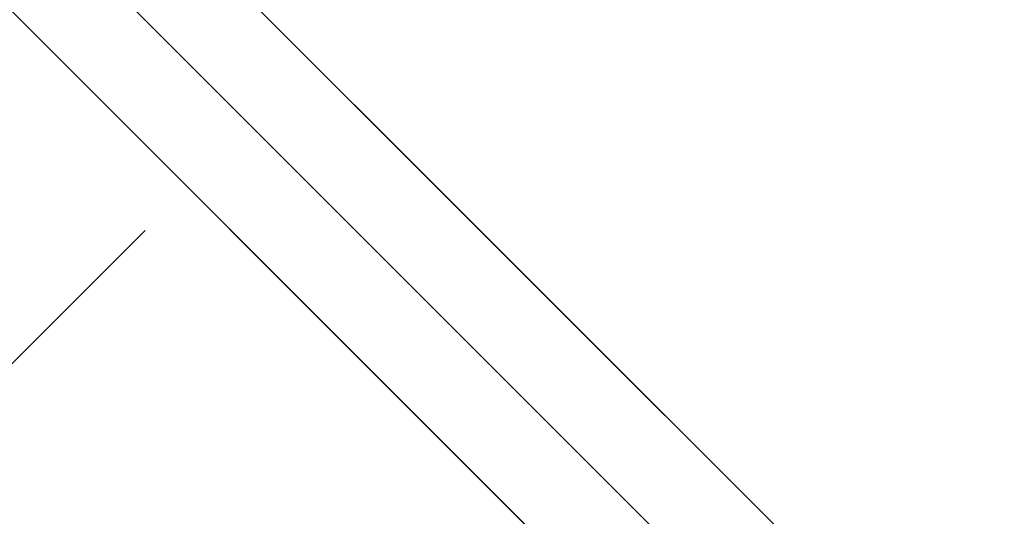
# Model space of a CAD drawing. Header units: millimetres. Extents: x -630 to 192, y -7 to 1615.
# Tile 238 of 249: x 161.37 to 169.75, y 1605.16 to 1609.39. Entities that reach past the tile are written whole.
import ezdxf

# ---------------------------------------------------------------- set-up
doc = ezdxf.new("R2010")
doc.units = ezdxf.units.MM
doc.header["$MEASUREMENT"] = 0
doc.layers.add('OVIDIO 160x80x72h', color=7, linetype='Continuous')

msp = doc.modelspace()

# ---------------------------------------------------------------- linework, layer by layer
at = {"layer": 'OVIDIO 160x80x72h', "extrusion": (0.999884, 0.000231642, -0.015217)}
for points in [[(1614.695, 2.266), (1603.7322, 722.3563)], [(1613.1952, 2.2422), (1602.2323, 722.3393)]]:
    msp.add_lwpolyline(points, dxfattribs=at)
at = {"layer": 'OVIDIO 160x80x72h', "extrusion": (0.999885, 0.000231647, -0.015188)}
for points in [[(1614.1005, 2.2396), (1603.1161, 722.3367)], [(1603.1161, 722.3367), (1614.1005, 2.2396)]]:
    msp.add_lwpolyline(points, dxfattribs=at)
at = {"layer": 'OVIDIO 160x80x72h'}
for points in [[(158.7369, 1614.1455), (191.2631, 1581.6193)], [(191.2631, 1581.6193), (158.7369, 1614.1455)], [(158.2065, 1613.6152), (190.7328, 1581.089)], [(190.2025, 1580.5586), (157.6762, 1613.0849)], [(157.6762, 1613.0849), (190.2025, 1580.5586)], [(164.2169, 1608.6655), (185.7831, 1587.0994)], [(126.2452, 1571.4011), (162.4365, 1607.5925)], [(163.1563, 1607.6048), (184.7224, 1586.0387)]]:
    msp.add_lwpolyline(points, dxfattribs=at)
at = {"layer": 'OVIDIO 160x80x72h', "extrusion": (0.000231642, 0.999884, 0.015217)}
for points in [[(-169.3256, 695.3863), (-158.3629, -24.6971)], [(-158.3629, -24.6971), (-169.3256, 695.3863)], [(-168.2652, 695.4025), (-157.3025, -24.6809)], [(-157.3025, -24.6809), (-168.2652, 695.4025)]]:
    msp.add_lwpolyline(points, dxfattribs=at)
at = {"layer": 'OVIDIO 160x80x72h', "extrusion": (0.999884, 0.000231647, -0.015199)}
for points in [[(1602.0667, 722.3345), (1613.043, 2.2275)], [(1613.043, 2.2275), (1602.0667, 722.3345)]]:
    msp.add_lwpolyline(points, dxfattribs=at)
at = {"layer": 'OVIDIO 160x80x72h', "extrusion": (0.015219, -0.015219, 0.999768)}
for points in [[(158.7205, 1613.9933), (158.6843, 1614.0286), (158.6472, 1614.063), (158.6092, 1614.0965), (158.5702, 1614.1291), (158.5305, 1614.1607), (158.4899, 1614.1913), (158.4485, 1614.2208), (158.4064, 1614.2493), (158.3637, 1614.2767), (158.3202, 1614.303), (158.2762, 1614.3281), (158.2316, 1614.3521), (158.1865, 1614.3749), (158.1409, 1614.3966), (158.0949, 1614.417), (158.0485, 1614.4362), (158.0018, 1614.4542), (157.9549, 1614.4709), (157.9076, 1614.4865), (157.8602, 1614.5008), (157.8127, 1614.5138), (157.7651, 1614.5257), (157.7174, 1614.5363), (157.6697, 1614.5457), (157.6221, 1614.5539), (157.5745, 1614.5609), (157.5271, 1614.5668), (157.4799, 1614.5714), (157.4328, 1614.575), (157.386, 1614.5774), (157.3395, 1614.5787), (157.2933, 1614.5789), (157.247, 1614.5781), (157.2004, 1614.5761), (157.1536, 1614.5731), (157.1065, 1614.5689), (157.0593, 1614.5636), (157.0119, 1614.5571), (156.9643, 1614.5495), (156.9168, 1614.5406), (156.8691, 1614.5306), (156.8216, 1614.5193), (156.774, 1614.5068), (156.7266, 1614.4931), (156.6793, 1614.4781), (156.6323, 1614.4619), (156.5855, 1614.4445), (156.539, 1614.4258), (156.4928, 1614.406), (156.447, 1614.3849), (156.4017, 1614.3626), (156.3568, 1614.3391), (156.3125, 1614.3145), (156.2688, 1614.2887), (156.2256, 1614.2618), (156.1832, 1614.2337), (156.1415, 1614.2046), (156.1005, 1614.1744), (156.0603, 1614.1432), (156.0209, 1614.111), (155.9824, 1614.0779), (155.9448, 1614.0438), (155.9081, 1614.0088), (155.8724, 1613.973)], [(157.66, 1612.9326), (157.6512, 1612.9411), (157.6422, 1612.9495), (157.6329, 1612.9577), (157.6234, 1612.9657), (157.6136, 1612.9735), (157.6037, 1612.981), (157.5935, 1612.9884), (157.5831, 1612.9955), (157.5725, 1613.0023), (157.5617, 1613.0089), (157.5508, 1613.0152), (157.5396, 1613.0213), (157.5283, 1613.027), (157.5169, 1613.0325), (157.5053, 1613.0377), (157.4936, 1613.0426), (157.4817, 1613.0472), (157.4698, 1613.0515), (157.4577, 1613.0555), (157.4456, 1613.0592), (157.4334, 1613.0626), (157.4212, 1613.0656), (157.4089, 1613.0684), (157.3965, 1613.0708), (157.3842, 1613.0729), (157.3718, 1613.0747), (157.3594, 1613.0761), (157.3471, 1613.0773), (157.3347, 1613.0782), (157.3224, 1613.0787), (157.3102, 1613.0789), (157.298, 1613.0789), (157.2858, 1613.0785), (157.2735, 1613.0779), (157.2612, 1613.0769), (157.2489, 1613.0756), (157.2366, 1613.0741), (157.2242, 1613.0722), (157.2119, 1613.0699), (157.1996, 1613.0674), (157.1873, 1613.0646), (157.1751, 1613.0614), (157.1629, 1613.0579), (157.1508, 1613.0541), (157.1388, 1613.05), (157.1269, 1613.0456), (157.1151, 1613.0409), (157.1034, 1613.0359), (157.0918, 1613.0305), (157.0804, 1613.0249), (157.0691, 1613.019), (157.058, 1613.0128), (157.047, 1613.0064), (157.0363, 1612.9997), (157.0257, 1612.9927), (157.0154, 1612.9855), (157.0052, 1612.978), (156.9953, 1612.9703), (156.9855, 1612.9624), (156.9761, 1612.9542), (156.9668, 1612.9459), (156.9578, 1612.9374), (156.9491, 1612.9286), (156.9406, 1612.9197)]]:
    msp.add_lwpolyline(points, dxfattribs=at)

doc.saveas('drawing.dxf')
